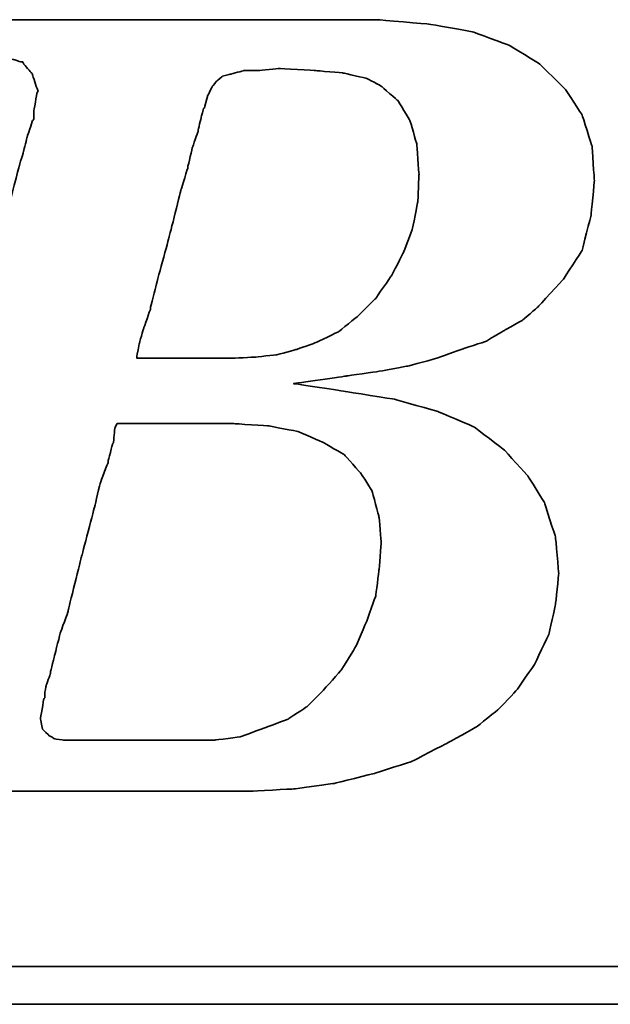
# Model space of a CAD drawing. Header units: millimetres. Extents: x 2505 to 2756, y 160 to 266.
# Tile 34 of 53: x 2680.62 to 2682.99, y 194.14 to 198.08. Entities that reach past the tile are written whole.
import ezdxf

# ---------------------------------------------------------------- set-up
doc = ezdxf.new("R2010")
doc.units = ezdxf.units.MM
doc.header["$LTSCALE"] = 0.2
doc.layers.add('2', color=7, linetype='Continuous')
doc.layers.add('layer 1', color=7, linetype='Continuous')

# ---------------------------------------------------------------- blocks, each defined once
blk = doc.blocks.new('TBI MOTION logo(完整正式版)')
at = {"layer": 'layer 1', "color": 22, "lineweight": 35}
for points, knots in [([(-64.65375, -6.86375), (-64.65375, -6.86375), (-64.84375, -7.29625), (-64.84375, -7.29625), (-64.84375, -7.29625), (-64.84375, -7.29625), (-64.86875, -7.34375), (-64.86875, -7.34375), (-64.86875, -7.34375), (-64.86875, -7.34375), (-64.86875, -7.36875), (-64.86875, -7.36875), (-64.86875, -7.36875), (-64.86875, -7.36875), (-65.15375, -7.65375), (-65.15375, -7.65375), (-65.15375, -7.65375), (-65.15375, -7.65375), (-65.17875, -7.65375), (-65.17875, -7.65375), (-65.17875, -7.65375), (-65.17875, -7.65375), (-65.20375, -7.67875), (-65.20375, -7.67875), (-65.20375, -7.67875), (-65.20375, -7.67875), (-65.58875, -7.87125), (-65.58875, -7.87125), (-65.58875, -7.87125), (-65.58875, -7.87125), (-65.63375, -7.87125), (-65.63375, -7.87125), (-65.63375, -7.87125), (-65.63375, -7.87125), (-65.65875, -7.89375), (-65.65875, -7.89375), (-65.65875, -7.89375), (-65.65875, -7.89375), (-66.09375, -7.94375), (-66.09375, -7.94375), (-66.09375, -7.94375), (-66.09375, -7.94375), (-66.11375, -7.94375), (-66.11375, -7.94375), (-66.11375, -7.94375), (-66.11375, -7.94375), (-66.16375, -7.94375), (-66.16375, -7.94375), (-66.16375, -7.94375), (-66.16375, -7.94375), (-66.30875, -7.94375), (-66.30875, -7.94375), (-66.30875, -7.94375), (-66.30875, -7.94375), (-66.69375, -7.94375), (-66.69375, -7.94375), (-66.69375, -7.94375), (-66.69375, -7.94375), (-67.07375, -7.94375), (-67.07375, -7.94375), (-67.07375, -7.94375), (-67.07375, -7.94375), (-67.12375, -7.94375), (-67.12375, -7.94375), (-67.12375, -7.94375), (-67.12375, -7.94375), (-67.12375, -7.96625), (-67.12375, -7.96625), (-67.12375, -7.96625), (-67.12375, -7.96625), (-67.14875, -7.99125), (-67.14875, -7.99125), (-67.14875, -7.99125), (-67.14875, -7.99125), (-67.24375, -8.34875), (-67.24375, -8.34875), (-67.24375, -8.34875), (-67.24375, -8.34875), (-67.31375, -8.68625), (-67.31375, -8.68625), (-67.31375, -8.68625), (-67.31375, -8.68625), (-67.26875, -8.68625), (-67.26875, -8.68625), (-67.26875, -8.68625), (-67.26875, -8.68625), (-67.07375, -8.68625), (-67.07375, -8.68625), (-67.07375, -8.68625), (-67.07375, -8.68625), (-66.54875, -8.68625), (-66.54875, -8.68625), (-66.54875, -8.68625), (-66.54875, -8.68625), (-65.82625, -8.68625), (-65.82625, -8.68625), (-65.82625, -8.68625), (-65.82625, -8.68625), (-65.01375, -8.68625), (-65.01375, -8.68625), (-65.01375, -8.68625), (-65.01375, -8.68625), (-64.05375, -8.68625), (-64.05375, -8.68625), (-64.05375, -8.68625), (-64.05375, -8.68625), (-62.08375, -8.68625), (-62.08375, -8.68625), (-62.08375, -8.68625), (-62.08375, -8.68625), (-60.06875, -8.68625), (-60.06875, -8.68625), (-60.06875, -8.68625), (-60.06875, -8.68625), (-59.10875, -8.68625), (-59.10875, -8.68625), (-59.10875, -8.68625), (-59.10875, -8.68625), (-58.29375, -8.68625), (-58.29375, -8.68625), (-58.29375, -8.68625), (-58.29375, -8.68625), (-57.57375, -8.68625), (-57.57375, -8.68625), (-57.57375, -8.68625), (-57.57375, -8.68625), (-57.04875, -8.68625), (-57.04875, -8.68625), (-57.04875, -8.68625), (-57.04875, -8.68625), (-56.85375, -8.68625), (-56.85375, -8.68625), (-56.85375, -8.68625), (-56.85375, -8.68625), (-56.70875, -8.68625), (-56.70875, -8.68625), (-56.70875, -8.68625), (-56.70875, -8.68625), (-56.61375, -8.68625), (-56.61375, -8.68625), (-56.61375, -8.68625), (-56.61375, -8.68625), (-56.56875, -8.68625), (-56.56875, -8.68625), (-56.56875, -8.68625), (-56.56875, -8.68625), (-55.65375, -8.63875), (-55.65375, -8.63875), (-55.65375, -8.63875), (-55.65375, -8.63875), (-54.76875, -8.51875), (-54.76875, -8.51875), (-54.76875, -8.51875), (-54.76875, -8.51875), (-53.90375, -8.30375), (-53.90375, -8.30375), (-53.90375, -8.30375), (-53.90375, -8.30375), (-53.08875, -8.03875), (-53.08875, -8.03875), (-53.08875, -8.03875), (-53.08875, -8.03875), (-52.34375, -7.65375), (-52.34375, -7.65375), (-52.34375, -7.65375), (-52.34375, -7.65375), (-51.69875, -7.29625), (-51.69875, -7.29625), (-51.69875, -7.29625), (-51.69875, -7.29625), (-51.21875, -6.91125), (-51.21875, -6.91125), (-51.21875, -6.91125), (-51.21875, -6.91125), (-50.83375, -6.50375), (-50.83375, -6.50375), (-50.83375, -6.50375), (-50.83375, -6.50375), (-50.44875, -5.94875), (-50.44875, -5.94875), (-50.44875, -5.94875), (-50.44875, -5.94875), (-50.13875, -5.30375), (-50.13875, -5.30375), (-50.13875, -5.30375), (-50.13875, -5.30375), (-49.99375, -4.65375), (-49.99375, -4.65375), (-49.99375, -4.65375), (-49.99375, -4.65375), (-49.92375, -3.98375), (-49.92375, -3.98375), (-49.92375, -3.98375), (-49.92375, -3.98375), (-49.99375, -3.19374), (-49.99375, -3.19374), (-49.99375, -3.19374), (-49.99375, -3.19374), (-50.23374, -2.44874), (-50.23374, -2.44874), (-50.23374, -2.44874), (-50.23374, -2.44874), (-50.59375, -1.87374), (-50.59375, -1.87374), (-50.59375, -1.87374), (-50.59375, -1.87374), (-51.09875, -1.31874), (-51.09875, -1.31874), (-51.09875, -1.31874), (-51.09875, -1.31874), (-51.74375, -0.81875), (-51.74375, -0.81875), (-51.74375, -0.81875), (-51.74375, -0.81875), (-52.53875, -0.48125), (-52.53875, -0.48125), (-52.53875, -0.48125), (-52.53875, -0.48125), (-53.47375, -0.21875), (-53.47375, -0.21875), (-53.47375, -0.21875), (-53.47375, -0.21875), (-54.52875, -0.04874), (-54.52875, -0.04874), (-54.52875, -0.04874), (-54.52875, -0.04874), (-55.65375, 0.12125), (-55.65375, 0.12125), (-55.65375, 0.12125), (-55.65375, 0.12125), (-54.50375, 0.28624), (-54.50375, 0.28624), (-54.50375, 0.28624), (-54.50375, 0.28624), (-53.83375, 0.38124), (-53.83375, 0.38124), (-53.83375, 0.38124), (-53.83375, 0.38124), (-53.18375, 0.50125), (-53.18375, 0.50125), (-53.18375, 0.50125), (-53.18375, 0.50125), (-52.55875, 0.66874), (-52.55875, 0.66874), (-52.55875, 0.66874), (-52.55875, 0.66874), (-52.03375, 0.86124), (-52.03375, 0.86124), (-52.03375, 0.86124), (-52.03375, 0.86124), (-51.50374, 1.03124), (-51.50374, 1.03124), (-51.50374, 1.03124), (-51.50374, 1.03124), (-51.09875, 1.27125), (-51.09875, 1.27125), (-51.09875, 1.27125), (-51.09875, 1.27125), (-50.71375, 1.48624), (-50.71375, 1.48624), (-50.71375, 1.48624), (-50.71375, 1.48624), (-50.37625, 1.77625), (-50.37625, 1.77625), (-50.37625, 1.77625), (-50.37625, 1.77625), (-49.82375, 2.37625), (-49.82375, 2.37625), (-49.82375, 2.37625), (-49.82375, 2.37625), (-49.41875, 2.99625), (-49.41875, 2.99625), (-49.41875, 2.99625), (-49.41875, 2.99625), (-49.22375, 3.76625), (-49.22375, 3.76625), (-49.22375, 3.76625), (-49.22375, 3.76625), (-49.15375, 4.50874), (-49.15375, 4.50874), (-49.15375, 4.50874), (-49.15375, 4.50874), (-49.20375, 5.25125), (-49.20375, 5.25125), (-49.20375, 5.25125), (-49.20375, 5.25125), (-49.41875, 5.92625), (-49.41875, 5.92625), (-49.41875, 5.92625), (-49.41875, 5.92625), (-49.77875, 6.47625), (-49.77875, 6.47625), (-49.77875, 6.47625), (-49.77875, 6.47625), (-50.33125, 7.02624), (-50.33125, 7.02624), (-50.33125, 7.02624), (-50.33125, 7.02624), (-51.00125, 7.43625), (-51.00125, 7.43625), (-51.00125, 7.43625), (-51.00125, 7.43625), (-51.79375, 7.72625), (-51.79375, 7.72625), (-51.79375, 7.72625), (-51.79375, 7.72625), (-52.72875, 7.89124), (-52.72875, 7.89124), (-52.72875, 7.89124), (-52.72875, 7.89124), (-53.83375, 7.98625), (-53.83375, 7.98625), (-53.83375, 7.98625), (-53.83375, 7.98625), (-53.92875, 7.98625), (-53.92875, 7.98625), (-53.92875, 7.98625), (-53.92875, 7.98625), (-54.26375, 7.98625), (-54.26375, 7.98625), (-54.26375, 7.98625), (-54.26375, 7.98625), (-54.74375, 7.98625), (-54.74375, 7.98625), (-54.74375, 7.98625), (-54.74375, 7.98625), (-55.36875, 7.98625), (-55.36875, 7.98625), (-55.36875, 7.98625), (-55.36875, 7.98625), (-56.13375, 7.98625), (-56.13375, 7.98625), (-56.13375, 7.98625), (-56.13375, 7.98625), (-56.94875, 7.98625), (-56.94875, 7.98625), (-56.94875, 7.98625), (-56.94875, 7.98625), (-58.77625, 7.98625), (-58.77625, 7.98625), (-58.77625, 7.98625), (-58.77625, 7.98625), (-60.59875, 7.98625), (-60.59875, 7.98625), (-60.59875, 7.98625), (-60.59875, 7.98625), (-61.41375, 7.98625), (-61.41375, 7.98625), (-61.41375, 7.98625), (-61.41375, 7.98625), (-62.17875, 7.98625), (-62.17875, 7.98625), (-62.17875, 7.98625), (-62.17875, 7.98625), (-62.80375, 7.98625), (-62.80375, 7.98625), (-62.80375, 7.98625), (-62.80375, 7.98625), (-63.30625, 7.98625), (-63.30625, 7.98625), (-63.30625, 7.98625), (-63.30625, 7.98625), (-63.57375, 7.98625), (-63.57375, 7.98625), (-63.57375, 7.98625), (-63.57375, 7.98625), (-63.57375, 7.96375), (-63.57375, 7.96375), (-63.57375, 7.96375), (-63.57375, 7.96375), (-63.59875, 7.94125), (-63.59875, 7.94125), (-63.59875, 7.94125), (-63.59875, 7.94125), (-63.69375, 7.55625), (-63.69375, 7.55625), (-63.69375, 7.55625), (-63.69375, 7.55625), (-63.76375, 7.24624), (-63.76375, 7.24624), (-63.76375, 7.24624), (-63.76375, 7.24624), (-63.23875, 7.24624), (-63.23875, 7.24624), (-63.23875, 7.24624), (-63.23875, 7.24624), (-62.75875, 7.24624), (-62.75875, 7.24624), (-62.75875, 7.24624), (-62.75875, 7.24624), (-62.61125, 7.24624), (-62.61125, 7.24624), (-62.61125, 7.24624), (-62.61125, 7.24624), (-62.56625, 7.24624), (-62.56625, 7.24624), (-62.56625, 7.24624), (-62.56625, 7.24624), (-62.22875, 7.24624), (-62.22875, 7.24624), (-62.22875, 7.24624), (-62.22875, 7.24624), (-62.20375, 7.24624), (-62.20375, 7.24624), (-62.20375, 7.24624), (-62.20375, 7.24624), (-62.17875, 7.21875), (-62.17875, 7.21875), (-62.17875, 7.21875), (-62.17875, 7.21875), (-61.96375, 7.17125), (-61.96375, 7.17125), (-61.96375, 7.17125), (-61.96375, 7.17125), (-61.72375, 7.12624), (-61.72375, 7.12624), (-61.72375, 7.12624), (-61.72375, 7.12624), (-61.70375, 7.12624), (-61.70375, 7.12624), (-61.70375, 7.12624), (-61.70375, 7.12624), (-61.55875, 7.07624), (-61.55875, 7.07624), (-61.55875, 7.07624), (-61.55875, 7.07624), (-61.50875, 7.07624), (-61.50875, 7.07624), (-61.50875, 7.07624), (-61.50875, 7.07624), (-61.48375, 7.02624), (-61.48375, 7.02624), (-61.48375, 7.02624), (-61.48375, 7.02624), (-61.31875, 6.83375), (-61.31875, 6.83375), (-61.31875, 6.83375), (-61.31875, 6.83375), (-61.29375, 6.81125), (-61.29375, 6.81125), (-61.29375, 6.81125), (-61.29375, 6.81125), (-61.29375, 6.78625), (-61.29375, 6.78625), (-61.29375, 6.78625), (-61.29375, 6.78625), (-61.19875, 6.50124), (-61.19875, 6.50124), (-61.19875, 6.50124), (-61.19875, 6.50124), (-61.17375, 6.45124), (-61.17375, 6.45124), (-61.17375, 6.45124), (-61.17375, 6.45124), (-61.19875, 6.40625), (-61.19875, 6.40625), (-61.19875, 6.40625), (-61.19875, 6.40625), (-61.26875, 5.99624), (-61.26875, 5.99624), (-61.26875, 5.99624), (-61.26875, 5.99624), (-61.26875, 5.85125), (-61.26875, 5.85125), (-61.26875, 5.85125), (-61.26875, 5.85125), (-61.26875, 5.82625), (-61.26875, 5.82625), (-61.26875, 5.82625), (-61.26875, 5.82625), (-61.29375, 5.80625), (-61.29375, 5.80625), (-61.29375, 5.80625), (-61.29375, 5.80625), (-61.34125, 5.66125), (-61.34125, 5.66125), (-61.34125, 5.66125), (-61.34125, 5.66125), (-61.41375, 5.44625), (-61.41375, 5.44625), (-61.41375, 5.44625), (-61.41375, 5.44625), (-61.48375, 5.15625), (-61.48375, 5.15625), (-61.48375, 5.15625), (-61.48375, 5.15625), (-61.58375, 4.82124), (-61.58375, 4.82124), (-61.58375, 4.82124), (-61.58375, 4.82124), (-61.79875, 4.00375), (-61.79875, 4.00375), (-61.79875, 4.00375), (-61.79875, 4.00375), (-62.05875, 2.99625), (-62.05875, 2.99625), (-62.05875, 2.99625), (-62.05875, 2.99625), (-62.34875, 1.91625), (-62.34875, 1.91625), (-62.34875, 1.91625), (-62.34875, 1.91625), (-62.97375, -0.41124), (-62.97375, -0.41124), (-62.97375, -0.41124), (-62.97375, -0.41124), (-63.59875, -2.75875), (-63.59875, -2.75875), (-63.59875, -2.75875), (-63.59875, -2.75875), (-63.88375, -3.86374), (-63.88375, -3.86374), (-63.88375, -3.86374), (-63.88375, -3.86374), (-64.14875, -4.82374), (-64.14875, -4.82374), (-64.14875, -4.82374), (-64.14875, -4.82374), (-64.36375, -5.64125), (-64.36375, -5.64125), (-64.36375, -5.64125), (-64.36375, -5.64125), (-64.43625, -5.97625), (-64.43625, -5.97625), (-64.43625, -5.97625), (-64.43625, -5.97625), (-64.50875, -6.28625), (-64.50875, -6.28625), (-64.50875, -6.28625), (-64.50875, -6.28625), (-64.50875, -6.30875), (-64.50875, -6.30875), (-64.50875, -6.30875), (-64.50875, -6.30875), (-64.57875, -6.50375), (-64.57875, -6.50375), (-64.57875, -6.50375), (-64.57875, -6.50375), (-64.62875, -6.69625), (-64.62875, -6.69625), (-64.62875, -6.69625), (-64.62875, -6.69625), (-64.62875, -6.76875), (-64.62875, -6.76875), (-64.62875, -6.76875), (-64.62875, -6.76875), (-64.62875, -6.81375), (-64.62875, -6.81375), (-64.62875, -6.81375), (-64.62875, -6.81375), (-64.62875, -6.83875), (-64.62875, -6.83875), (-64.62875, -6.83875), (-64.62875, -6.83875), (-64.65375, -6.86375), (-64.65375, -6.86375)], [0, 0, 0, 0, 0.00719424, 0.00719424, 0.00719424, 0.00719425, 0.01438849, 0.01438849, 0.01438849, 0.0143885, 0.02158273, 0.02158273, 0.02158273, 0.02158274, 0.02877698, 0.02877698, 0.02877698, 0.02877699, 0.03597122, 0.03597122, 0.03597122, 0.03597123, 0.04316547, 0.04316547, 0.04316547, 0.04316548, 0.05035971, 0.05035971, 0.05035971, 0.05035972, 0.05755396, 0.05755396, 0.05755396, 0.05755397, 0.0647482, 0.0647482, 0.0647482, 0.06474821, 0.07194245, 0.07194245, 0.07194245, 0.07194246, 0.07913669, 0.07913669, 0.07913669, 0.0791367, 0.08633094, 0.08633094, 0.08633094, 0.08633095, 0.09352518, 0.09352518, 0.09352518, 0.09352519, 0.10071942, 0.10071942, 0.10071942, 0.10071943, 0.10791367, 0.10791367, 0.10791367, 0.10791368, 0.11510791, 0.11510791, 0.11510791, 0.11510792, 0.12230216, 0.12230216, 0.12230216, 0.12230217, 0.1294964, 0.1294964, 0.1294964, 0.12949641, 0.13669065, 0.13669065, 0.13669065, 0.13669066, 0.14388489, 0.14388489, 0.14388489, 0.1438849, 0.15107914, 0.15107914, 0.15107914, 0.15107915, 0.15827338, 0.15827338, 0.15827338, 0.15827339, 0.16546763, 0.16546763, 0.16546763, 0.16546764, 0.17266187, 0.17266187, 0.17266187, 0.17266188, 0.17985612, 0.17985612, 0.17985612, 0.17985613, 0.18705036, 0.18705036, 0.18705036, 0.18705037, 0.1942446, 0.1942446, 0.1942446, 0.19424461, 0.20143885, 0.20143885, 0.20143885, 0.20143886, 0.20863309, 0.20863309, 0.20863309, 0.2086331, 0.21582734, 0.21582734, 0.21582734, 0.21582735, 0.22302158, 0.22302158, 0.22302158, 0.22302159, 0.23021583, 0.23021583, 0.23021583, 0.23021584, 0.23741007, 0.23741007, 0.23741007, 0.23741008, 0.24460432, 0.24460432, 0.24460432, 0.24460433, 0.25179856, 0.25179856, 0.25179856, 0.25179857, 0.25899281, 0.25899281, 0.25899281, 0.25899282, 0.26618705, 0.26618705, 0.26618705, 0.26618706, 0.27338129, 0.27338129, 0.27338129, 0.2733813, 0.28057554, 0.28057554, 0.28057554, 0.28057555, 0.28776978, 0.28776978, 0.28776978, 0.28776979, 0.29496403, 0.29496403, 0.29496403, 0.29496404, 0.30215827, 0.30215827, 0.30215827, 0.30215828, 0.30935252, 0.30935252, 0.30935252, 0.30935253, 0.31654676, 0.31654676, 0.31654676, 0.31654677, 0.32374101, 0.32374101, 0.32374101, 0.32374102, 0.33093525, 0.33093525, 0.33093525, 0.33093526, 0.3381295, 0.3381295, 0.3381295, 0.33812951, 0.34532374, 0.34532374, 0.34532374, 0.34532375, 0.35251799, 0.35251799, 0.35251799, 0.352518, 0.35971223, 0.35971223, 0.35971223, 0.35971224, 0.36690647, 0.36690647, 0.36690647, 0.36690648, 0.37410072, 0.37410072, 0.37410072, 0.37410073, 0.38129496, 0.38129496, 0.38129496, 0.38129497, 0.38848921, 0.38848921, 0.38848921, 0.38848922, 0.39568345, 0.39568345, 0.39568345, 0.39568346, 0.4028777, 0.4028777, 0.4028777, 0.40287771, 0.41007194, 0.41007194, 0.41007194, 0.41007195, 0.41726619, 0.41726619, 0.41726619, 0.4172662, 0.42446043, 0.42446043, 0.42446043, 0.42446044, 0.43165468, 0.43165468, 0.43165468, 0.43165469, 0.43884892, 0.43884892, 0.43884892, 0.43884893, 0.44604317, 0.44604317, 0.44604317, 0.44604318, 0.45323741, 0.45323741, 0.45323741, 0.45323742, 0.46043165, 0.46043165, 0.46043165, 0.46043166, 0.4676259, 0.4676259, 0.4676259, 0.46762591, 0.47482014, 0.47482014, 0.47482014, 0.47482015, 0.48201439, 0.48201439, 0.48201439, 0.4820144, 0.48920863, 0.48920863, 0.48920863, 0.48920864, 0.49640288, 0.49640288, 0.49640288, 0.49640289, 0.50359712, 0.50359712, 0.50359712, 0.50359713, 0.51079137, 0.51079137, 0.51079137, 0.51079138, 0.51798561, 0.51798561, 0.51798561, 0.51798562, 0.52517986, 0.52517986, 0.52517986, 0.52517987, 0.5323741, 0.5323741, 0.5323741, 0.53237411, 0.53956835, 0.53956835, 0.53956835, 0.53956836, 0.54676259, 0.54676259, 0.54676259, 0.5467626, 0.55395683, 0.55395683, 0.55395683, 0.55395684, 0.56115108, 0.56115108, 0.56115108, 0.56115109, 0.56834532, 0.56834532, 0.56834532, 0.56834533, 0.57553957, 0.57553957, 0.57553957, 0.57553958, 0.58273381, 0.58273381, 0.58273381, 0.58273382, 0.58992806, 0.58992806, 0.58992806, 0.58992807, 0.5971223, 0.5971223, 0.5971223, 0.59712231, 0.60431655, 0.60431655, 0.60431655, 0.60431656, 0.61151079, 0.61151079, 0.61151079, 0.6115108, 0.61870504, 0.61870504, 0.61870504, 0.61870505, 0.62589928, 0.62589928, 0.62589928, 0.62589929, 0.63309353, 0.63309353, 0.63309353, 0.63309354, 0.64028777, 0.64028777, 0.64028777, 0.64028778, 0.64748201, 0.64748201, 0.64748201, 0.64748202, 0.65467626, 0.65467626, 0.65467626, 0.65467627, 0.6618705, 0.6618705, 0.6618705, 0.66187051, 0.66906475, 0.66906475, 0.66906475, 0.66906476, 0.67625899, 0.67625899, 0.67625899, 0.676259, 0.68345324, 0.68345324, 0.68345324, 0.68345325, 0.69064748, 0.69064748, 0.69064748, 0.69064749, 0.69784173, 0.69784173, 0.69784173, 0.69784174, 0.70503597, 0.70503597, 0.70503597, 0.70503598, 0.71223022, 0.71223022, 0.71223022, 0.71223023, 0.71942446, 0.71942446, 0.71942446, 0.71942447, 0.72661871, 0.72661871, 0.72661871, 0.72661872, 0.73381295, 0.73381295, 0.73381295, 0.73381296, 0.74100719, 0.74100719, 0.74100719, 0.7410072, 0.74820144, 0.74820144, 0.74820144, 0.74820145, 0.75539568, 0.75539568, 0.75539568, 0.75539569, 0.76258993, 0.76258993, 0.76258993, 0.76258994, 0.76978417, 0.76978417, 0.76978417, 0.76978418, 0.77697842, 0.77697842, 0.77697842, 0.77697843, 0.78417266, 0.78417266, 0.78417266, 0.78417267, 0.79136691, 0.79136691, 0.79136691, 0.79136692, 0.79856115, 0.79856115, 0.79856115, 0.79856116, 0.8057554, 0.8057554, 0.8057554, 0.80575541, 0.81294964, 0.81294964, 0.81294964, 0.81294965, 0.82014388, 0.82014388, 0.82014388, 0.82014389, 0.82733813, 0.82733813, 0.82733813, 0.82733814, 0.83453237, 0.83453237, 0.83453237, 0.83453238, 0.84172662, 0.84172662, 0.84172662, 0.84172663, 0.84892086, 0.84892086, 0.84892086, 0.84892087, 0.85611511, 0.85611511, 0.85611511, 0.85611512, 0.86330935, 0.86330935, 0.86330935, 0.86330936, 0.8705036, 0.8705036, 0.8705036, 0.87050361, 0.87769784, 0.87769784, 0.87769784, 0.87769785, 0.88489209, 0.88489209, 0.88489209, 0.8848921, 0.89208633, 0.89208633, 0.89208633, 0.89208634, 0.89928058, 0.89928058, 0.89928058, 0.89928059, 0.90647482, 0.90647482, 0.90647482, 0.90647483, 0.91366906, 0.91366906, 0.91366906, 0.91366907, 0.92086331, 0.92086331, 0.92086331, 0.92086332, 0.92805755, 0.92805755, 0.92805755, 0.92805756, 0.9352518, 0.9352518, 0.9352518, 0.93525181, 0.94244604, 0.94244604, 0.94244604, 0.94244605, 0.94964029, 0.94964029, 0.94964029, 0.9496403, 0.95683453, 0.95683453, 0.95683453, 0.95683454, 0.96402878, 0.96402878, 0.96402878, 0.96402879, 0.97122302, 0.97122302, 0.97122302, 0.97122303, 0.97841727, 0.97841727, 0.97841727, 0.97841728, 0.98561151, 0.98561151, 0.98561151, 0.98561152, 0.99280576, 0.99280576, 0.99280576, 0.99280577, 1, 1, 1, 1]), ([(-57.50375, 6.35625), (-57.50375, 6.35625), (-57.57375, 6.11625), (-57.57375, 6.11625), (-57.57375, 6.11625), (-57.57375, 6.11625), (-57.57375, 6.09125), (-57.57375, 6.09125), (-57.57375, 6.09125), (-57.57375, 6.09125), (-57.59875, 6.06625), (-57.59875, 6.06625), (-57.59875, 6.06625), (-57.59875, 6.06625), (-57.64875, 5.87625), (-57.64875, 5.87625), (-57.64875, 5.87625), (-57.64875, 5.87625), (-57.71875, 5.58875), (-57.71875, 5.58875), (-57.71875, 5.58875), (-57.71875, 5.58875), (-57.71875, 5.56625), (-57.71875, 5.56625), (-57.71875, 5.56625), (-57.71875, 5.56625), (-57.83875, 5.23125), (-57.83875, 5.23125), (-57.83875, 5.23125), (-57.83875, 5.23125), (-57.93625, 4.82124), (-57.93625, 4.82124), (-57.93625, 4.82124), (-57.93625, 4.82124), (-57.93625, 4.79624), (-57.93625, 4.79624), (-57.93625, 4.79624), (-57.93625, 4.79624), (-58.07875, 4.34125), (-58.07875, 4.34125), (-58.07875, 4.34125), (-58.07875, 4.34125), (-58.34375, 3.28625), (-58.34375, 3.28625), (-58.34375, 3.28625), (-58.34375, 3.28625), (-58.62875, 2.23124), (-58.62875, 2.23124), (-58.62875, 2.23124), (-58.62875, 2.23124), (-58.74875, 1.75125), (-58.74875, 1.75125), (-58.74875, 1.75125), (-58.74875, 1.75125), (-58.74875, 1.72625), (-58.74875, 1.72625), (-58.74875, 1.72625), (-58.74875, 1.72625), (-58.89375, 1.31625), (-58.89375, 1.31625), (-58.89375, 1.31625), (-58.89375, 1.31625), (-58.98875, 0.98124), (-58.98875, 0.98124), (-58.98875, 0.98124), (-58.98875, 0.98124), (-59.03875, 0.71625), (-59.03875, 0.71625), (-59.03875, 0.71625), (-59.03875, 0.71625), (-59.03875, 0.66874), (-59.03875, 0.66874), (-59.03875, 0.66874), (-59.03875, 0.66874), (-58.91875, 0.66874), (-58.91875, 0.66874), (-58.91875, 0.66874), (-58.91875, 0.66874), (-58.53375, 0.66874), (-58.53375, 0.66874), (-58.53375, 0.66874), (-58.53375, 0.66874), (-58.10375, 0.66874), (-58.10375, 0.66874), (-58.10375, 0.66874), (-58.10375, 0.66874), (-57.66875, 0.66874), (-57.66875, 0.66874), (-57.66875, 0.66874), (-57.66875, 0.66874), (-57.33375, 0.66874), (-57.33375, 0.66874), (-57.33375, 0.66874), (-57.33375, 0.66874), (-57.09375, 0.66874), (-57.09375, 0.66874), (-57.09375, 0.66874), (-57.09375, 0.66874), (-56.99875, 0.66874), (-56.99875, 0.66874), (-56.99875, 0.66874), (-56.99875, 0.66874), (-56.49375, 0.69374), (-56.49375, 0.69374), (-56.49375, 0.69374), (-56.49375, 0.69374), (-56.01375, 0.74374), (-56.01375, 0.74374), (-56.01375, 0.74374), (-56.01375, 0.74374), (-55.58375, 0.86124), (-55.58375, 0.86124), (-55.58375, 0.86124), (-55.58375, 0.86124), (-55.17375, 1.00624), (-55.17375, 1.00624), (-55.17375, 1.00624), (-55.17375, 1.00624), (-54.67375, 1.24625), (-54.67375, 1.24625), (-54.67375, 1.24625), (-54.67375, 1.24625), (-54.26375, 1.58124), (-54.26375, 1.58124), (-54.26375, 1.58124), (-54.26375, 1.58124), (-53.87875, 1.96374), (-53.87875, 1.96374), (-53.87875, 1.96374), (-53.87875, 1.96374), (-53.54375, 2.44625), (-53.54375, 2.44625), (-53.54375, 2.44625), (-53.54375, 2.44625), (-53.27875, 2.95125), (-53.27875, 2.95125), (-53.27875, 2.95125), (-53.27875, 2.95125), (-53.08875, 3.45124), (-53.08875, 3.45124), (-53.08875, 3.45124), (-53.08875, 3.45124), (-52.96875, 4.05124), (-52.96875, 4.05124), (-52.96875, 4.05124), (-52.96875, 4.05124), (-52.94375, 4.65125), (-52.94375, 4.65125), (-52.94375, 4.65125), (-52.94375, 4.65125), (-52.99375, 5.30125), (-52.99375, 5.30125), (-52.99375, 5.30125), (-52.99375, 5.30125), (-53.13875, 5.80625), (-53.13875, 5.80625), (-53.13875, 5.80625), (-53.13875, 5.80625), (-53.39875, 6.23625), (-53.39875, 6.23625), (-53.39875, 6.23625), (-53.39875, 6.23625), (-53.75875, 6.54875), (-53.75875, 6.54875), (-53.75875, 6.54875), (-53.75875, 6.54875), (-54.07375, 6.71625), (-54.07375, 6.71625), (-54.07375, 6.71625), (-54.07375, 6.71625), (-54.57375, 6.83375), (-54.57375, 6.83375), (-54.57375, 6.83375), (-54.57375, 6.83375), (-55.17375, 6.88625), (-55.17375, 6.88625), (-55.17375, 6.88625), (-55.17375, 6.88625), (-55.96875, 6.93125), (-55.96875, 6.93125), (-55.96875, 6.93125), (-55.96875, 6.93125), (-56.39875, 6.88625), (-56.39875, 6.88625), (-56.39875, 6.88625), (-56.39875, 6.88625), (-56.42125, 6.88625), (-56.42125, 6.88625), (-56.42125, 6.88625), (-56.42125, 6.88625), (-56.73375, 6.88625), (-56.73375, 6.88625), (-56.73375, 6.88625), (-56.73375, 6.88625), (-56.99875, 6.81125), (-56.99875, 6.81125), (-56.99875, 6.81125), (-56.99875, 6.81125), (-57.02375, 6.81125), (-57.02375, 6.81125), (-57.02375, 6.81125), (-57.02375, 6.81125), (-57.18875, 6.76625), (-57.18875, 6.76625), (-57.18875, 6.76625), (-57.18875, 6.76625), (-57.30875, 6.66625), (-57.30875, 6.66625), (-57.30875, 6.66625), (-57.30875, 6.66625), (-57.40875, 6.54875), (-57.40875, 6.54875), (-57.40875, 6.54875), (-57.40875, 6.54875), (-57.50375, 6.35625), (-57.50375, 6.35625)], [0, 0, 0, 0, 0.01851852, 0.01851852, 0.01851852, 0.01851853, 0.03703704, 0.03703704, 0.03703704, 0.03703705, 0.05555556, 0.05555556, 0.05555556, 0.05555557, 0.07407407, 0.07407407, 0.07407407, 0.07407408, 0.09259259, 0.09259259, 0.09259259, 0.0925926, 0.11111111, 0.11111111, 0.11111111, 0.11111112, 0.12962963, 0.12962963, 0.12962963, 0.12962964, 0.14814815, 0.14814815, 0.14814815, 0.14814816, 0.16666667, 0.16666667, 0.16666667, 0.16666668, 0.18518519, 0.18518519, 0.18518519, 0.1851852, 0.2037037, 0.2037037, 0.2037037, 0.20370371, 0.22222222, 0.22222222, 0.22222222, 0.22222223, 0.24074074, 0.24074074, 0.24074074, 0.24074075, 0.25925926, 0.25925926, 0.25925926, 0.25925927, 0.27777778, 0.27777778, 0.27777778, 0.27777779, 0.2962963, 0.2962963, 0.2962963, 0.29629631, 0.31481481, 0.31481481, 0.31481481, 0.31481482, 0.33333333, 0.33333333, 0.33333333, 0.33333334, 0.35185185, 0.35185185, 0.35185185, 0.35185186, 0.37037037, 0.37037037, 0.37037037, 0.37037038, 0.38888889, 0.38888889, 0.38888889, 0.3888889, 0.40740741, 0.40740741, 0.40740741, 0.40740742, 0.42592593, 0.42592593, 0.42592593, 0.42592594, 0.44444444, 0.44444444, 0.44444444, 0.44444445, 0.46296296, 0.46296296, 0.46296296, 0.46296297, 0.48148148, 0.48148148, 0.48148148, 0.48148149, 0.5, 0.5, 0.5, 0.50000001, 0.51851852, 0.51851852, 0.51851852, 0.51851853, 0.53703704, 0.53703704, 0.53703704, 0.53703705, 0.55555556, 0.55555556, 0.55555556, 0.55555557, 0.57407407, 0.57407407, 0.57407407, 0.57407408, 0.59259259, 0.59259259, 0.59259259, 0.5925926, 0.61111111, 0.61111111, 0.61111111, 0.61111112, 0.62962963, 0.62962963, 0.62962963, 0.62962964, 0.64814815, 0.64814815, 0.64814815, 0.64814816, 0.66666667, 0.66666667, 0.66666667, 0.66666668, 0.68518519, 0.68518519, 0.68518519, 0.6851852, 0.7037037, 0.7037037, 0.7037037, 0.70370371, 0.72222222, 0.72222222, 0.72222222, 0.72222223, 0.74074074, 0.74074074, 0.74074074, 0.74074075, 0.75925926, 0.75925926, 0.75925926, 0.75925927, 0.77777778, 0.77777778, 0.77777778, 0.77777779, 0.7962963, 0.7962963, 0.7962963, 0.79629631, 0.81481481, 0.81481481, 0.81481481, 0.81481482, 0.83333333, 0.83333333, 0.83333333, 0.83333334, 0.85185185, 0.85185185, 0.85185185, 0.85185186, 0.87037037, 0.87037037, 0.87037037, 0.87037038, 0.88888889, 0.88888889, 0.88888889, 0.8888889, 0.90740741, 0.90740741, 0.90740741, 0.90740742, 0.92592593, 0.92592593, 0.92592593, 0.92592594, 0.94444444, 0.94444444, 0.94444444, 0.94444445, 0.96296296, 0.96296296, 0.96296296, 0.96296297, 0.98148148, 0.98148148, 0.98148148, 0.98148149, 1, 1, 1, 1]), ([(-61.03125, -6.57375), (-61.03125, -6.57375), (-61.03125, -6.67125), (-61.03125, -6.67125), (-61.03125, -6.67125), (-61.03125, -6.67125), (-61.05375, -6.69625), (-61.05375, -6.69625), (-61.05375, -6.69625), (-61.05375, -6.69625), (-61.12375, -7.12875), (-61.12375, -7.12875), (-61.12375, -7.12875), (-61.12375, -7.12875), (-61.07875, -7.34375), (-61.07875, -7.34375), (-61.07875, -7.34375), (-61.07875, -7.34375), (-60.93375, -7.48875), (-60.93375, -7.48875), (-60.93375, -7.48875), (-60.93375, -7.48875), (-60.81375, -7.55625), (-60.81375, -7.55625), (-60.81375, -7.55625), (-60.81375, -7.55625), (-60.62375, -7.58375), (-60.62375, -7.58375), (-60.62375, -7.58375), (-60.62375, -7.58375), (-60.30875, -7.58375), (-60.30875, -7.58375), (-60.30875, -7.58375), (-60.30875, -7.58375), (-59.97375, -7.58375), (-59.97375, -7.58375), (-59.97375, -7.58375), (-59.97375, -7.58375), (-59.87875, -7.58375), (-59.87875, -7.58375), (-59.87875, -7.58375), (-59.87875, -7.58375), (-59.63625, -7.58375), (-59.63625, -7.58375), (-59.63625, -7.58375), (-59.63625, -7.58375), (-58.96875, -7.58375), (-58.96875, -7.58375), (-58.96875, -7.58375), (-58.96875, -7.58375), (-58.29375, -7.58375), (-58.29375, -7.58375), (-58.29375, -7.58375), (-58.29375, -7.58375), (-58.05375, -7.58375), (-58.05375, -7.58375), (-58.05375, -7.58375), (-58.05375, -7.58375), (-57.98375, -7.58375), (-57.98375, -7.58375), (-57.98375, -7.58375), (-57.98375, -7.58375), (-57.35875, -7.58375), (-57.35875, -7.58375), (-57.35875, -7.58375), (-57.35875, -7.58375), (-56.78375, -7.50875), (-56.78375, -7.50875), (-56.78375, -7.50875), (-56.78375, -7.50875), (-56.27875, -7.31875), (-56.27875, -7.31875), (-56.27875, -7.31875), (-56.27875, -7.31875), (-55.77375, -7.12875), (-55.77375, -7.12875), (-55.77375, -7.12875), (-55.77375, -7.12875), (-55.36875, -6.86375), (-55.36875, -6.86375), (-55.36875, -6.86375), (-55.36875, -6.86375), (-55.00875, -6.50375), (-55.00875, -6.50375), (-55.00875, -6.50375), (-55.00875, -6.50375), (-54.62375, -6.06875), (-54.62375, -6.06875), (-54.62375, -6.06875), (-54.62375, -6.06875), (-54.31375, -5.56875), (-54.31375, -5.56875), (-54.31375, -5.56875), (-54.31375, -5.56875), (-54.07375, -5.01625), (-54.07375, -5.01625), (-54.07375, -5.01625), (-54.07375, -5.01625), (-53.87875, -4.46374), (-53.87875, -4.46374), (-53.87875, -4.46374), (-53.87875, -4.46374), (-53.80875, -3.91375), (-53.80875, -3.91375), (-53.80875, -3.91375), (-53.80875, -3.91375), (-53.75875, -3.31375), (-53.75875, -3.31375), (-53.75875, -3.31375), (-53.75875, -3.31375), (-53.80875, -2.75875), (-53.80875, -2.75875), (-53.80875, -2.75875), (-53.80875, -2.75875), (-53.95375, -2.20875), (-53.95375, -2.20875), (-53.95375, -2.20875), (-53.95375, -2.20875), (-54.19375, -1.82625), (-54.19375, -1.82625), (-54.19375, -1.82625), (-54.19375, -1.82625), (-54.55375, -1.41875), (-54.55375, -1.41875), (-54.55375, -1.41875), (-54.55375, -1.41875), (-55.00875, -1.15125), (-55.00875, -1.15125), (-55.00875, -1.15125), (-55.00875, -1.15125), (-55.56125, -0.91375), (-55.56125, -0.91375), (-55.56125, -0.91375), (-55.56125, -0.91375), (-56.18125, -0.79375), (-56.18125, -0.79375), (-56.18125, -0.79375), (-56.18125, -0.79375), (-56.94875, -0.74374), (-56.94875, -0.74374), (-56.94875, -0.74374), (-56.94875, -0.74374), (-56.99875, -0.74374), (-56.99875, -0.74374), (-56.99875, -0.74374), (-56.99875, -0.74374), (-57.09375, -0.74374), (-57.09375, -0.74374), (-57.09375, -0.74374), (-57.09375, -0.74374), (-57.38375, -0.74374), (-57.38375, -0.74374), (-57.38375, -0.74374), (-57.38375, -0.74374), (-57.76875, -0.74374), (-57.76875, -0.74374), (-57.76875, -0.74374), (-57.76875, -0.74374), (-58.24625, -0.74374), (-58.24625, -0.74374), (-58.24625, -0.74374), (-58.24625, -0.74374), (-58.72875, -0.74374), (-58.72875, -0.74374), (-58.72875, -0.74374), (-58.72875, -0.74374), (-59.20875, -0.74374), (-59.20875, -0.74374), (-59.20875, -0.74374), (-59.20875, -0.74374), (-59.46875, -0.74374), (-59.46875, -0.74374), (-59.46875, -0.74374), (-59.46875, -0.74374), (-59.51625, -0.83875), (-59.51625, -0.83875), (-59.51625, -0.83875), (-59.51625, -0.83875), (-59.54375, -1.15125), (-59.54375, -1.15125), (-59.54375, -1.15125), (-59.54375, -1.15125), (-59.56375, -1.17874), (-59.56375, -1.17874), (-59.56375, -1.17874), (-59.56375, -1.17874), (-59.66375, -1.55875), (-59.66375, -1.55875), (-59.66375, -1.55875), (-59.66375, -1.55875), (-59.66375, -1.58375), (-59.66375, -1.58375), (-59.66375, -1.58375), (-59.66375, -1.58375), (-59.82875, -2.01874), (-59.82875, -2.01874), (-59.82875, -2.01874), (-59.82875, -2.01874), (-59.94875, -2.52125), (-59.94875, -2.52125), (-59.94875, -2.52125), (-59.94875, -2.52125), (-60.23875, -3.62375), (-60.23875, -3.62375), (-60.23875, -3.62375), (-60.23875, -3.62375), (-60.52375, -4.77624), (-60.52375, -4.77624), (-60.52375, -4.77624), (-60.52375, -4.77624), (-60.52375, -4.79874), (-60.52375, -4.79874), (-60.52375, -4.79874), (-60.52375, -4.79874), (-60.69125, -5.25375), (-60.69125, -5.25375), (-60.69125, -5.25375), (-60.69125, -5.25375), (-60.81375, -5.73625), (-60.81375, -5.73625), (-60.81375, -5.73625), (-60.81375, -5.73625), (-60.90875, -6.11875), (-60.90875, -6.11875), (-60.90875, -6.11875), (-60.90875, -6.11875), (-60.90875, -6.14375), (-60.90875, -6.14375), (-60.90875, -6.14375), (-60.90875, -6.14375), (-61.00375, -6.40875), (-61.00375, -6.40875), (-61.00375, -6.40875), (-61.00375, -6.40875), (-61.03125, -6.57375), (-61.03125, -6.57375)], [0, 0, 0, 0, 0.01694915, 0.01694915, 0.01694915, 0.01694916, 0.03389831, 0.03389831, 0.03389831, 0.03389832, 0.05084746, 0.05084746, 0.05084746, 0.05084747, 0.06779661, 0.06779661, 0.06779661, 0.06779662, 0.08474576, 0.08474576, 0.08474576, 0.08474577, 0.10169492, 0.10169492, 0.10169492, 0.10169493, 0.11864407, 0.11864407, 0.11864407, 0.11864408, 0.13559322, 0.13559322, 0.13559322, 0.13559323, 0.15254237, 0.15254237, 0.15254237, 0.15254238, 0.16949153, 0.16949153, 0.16949153, 0.16949154, 0.18644068, 0.18644068, 0.18644068, 0.18644069, 0.20338983, 0.20338983, 0.20338983, 0.20338984, 0.22033898, 0.22033898, 0.22033898, 0.22033899, 0.23728814, 0.23728814, 0.23728814, 0.23728815, 0.25423729, 0.25423729, 0.25423729, 0.2542373, 0.27118644, 0.27118644, 0.27118644, 0.27118645, 0.28813559, 0.28813559, 0.28813559, 0.2881356, 0.30508475, 0.30508475, 0.30508475, 0.30508476, 0.3220339, 0.3220339, 0.3220339, 0.32203391, 0.33898305, 0.33898305, 0.33898305, 0.33898306, 0.3559322, 0.3559322, 0.3559322, 0.35593221, 0.37288136, 0.37288136, 0.37288136, 0.37288137, 0.38983051, 0.38983051, 0.38983051, 0.38983052, 0.40677966, 0.40677966, 0.40677966, 0.40677967, 0.42372881, 0.42372881, 0.42372881, 0.42372882, 0.44067797, 0.44067797, 0.44067797, 0.44067798, 0.45762712, 0.45762712, 0.45762712, 0.45762713, 0.47457627, 0.47457627, 0.47457627, 0.47457628, 0.49152542, 0.49152542, 0.49152542, 0.49152543, 0.50847458, 0.50847458, 0.50847458, 0.50847459, 0.52542373, 0.52542373, 0.52542373, 0.52542374, 0.54237288, 0.54237288, 0.54237288, 0.54237289, 0.55932203, 0.55932203, 0.55932203, 0.55932204, 0.57627119, 0.57627119, 0.57627119, 0.5762712, 0.59322034, 0.59322034, 0.59322034, 0.59322035, 0.61016949, 0.61016949, 0.61016949, 0.6101695, 0.62711864, 0.62711864, 0.62711864, 0.62711865, 0.6440678, 0.6440678, 0.6440678, 0.64406781, 0.66101695, 0.66101695, 0.66101695, 0.66101696, 0.6779661, 0.6779661, 0.6779661, 0.67796611, 0.69491525, 0.69491525, 0.69491525, 0.69491526, 0.71186441, 0.71186441, 0.71186441, 0.71186442, 0.72881356, 0.72881356, 0.72881356, 0.72881357, 0.74576271, 0.74576271, 0.74576271, 0.74576272, 0.76271186, 0.76271186, 0.76271186, 0.76271187, 0.77966102, 0.77966102, 0.77966102, 0.77966103, 0.79661017, 0.79661017, 0.79661017, 0.79661018, 0.81355932, 0.81355932, 0.81355932, 0.81355933, 0.83050847, 0.83050847, 0.83050847, 0.83050848, 0.84745763, 0.84745763, 0.84745763, 0.84745764, 0.86440678, 0.86440678, 0.86440678, 0.86440679, 0.88135593, 0.88135593, 0.88135593, 0.88135594, 0.89830508, 0.89830508, 0.89830508, 0.89830509, 0.91525424, 0.91525424, 0.91525424, 0.91525425, 0.93220339, 0.93220339, 0.93220339, 0.9322034, 0.94915254, 0.94915254, 0.94915254, 0.94915255, 0.96610169, 0.96610169, 0.96610169, 0.9661017, 0.98305085, 0.98305085, 0.98305085, 0.98305086, 1, 1, 1, 1]), ([(75.90875, -9.47875), (75.90875, -9.47875), (75.90875, -12.28625), (75.90875, -12.28625), (75.90875, -12.28625), (75.90875, -12.28625), (75.90875, -12.47875), (75.90875, -12.47875), (75.90875, -12.47875), (75.90875, -12.47875), (75.71625, -12.47875), (75.71625, -12.47875), (75.71625, -12.47875), (75.71625, -12.47875), (-88.32875, -12.47875), (-88.32875, -12.47875), (-88.32875, -12.47875), (-88.32875, -12.47875), (-88.32875, -13.29375), (-88.32875, -13.29375), (-88.32875, -13.29375), (-88.32875, -13.29375), (82.89125, -13.29375), (82.89125, -13.29375), (82.89125, -13.29375), (82.89125, -13.29375), (75.90875, -9.47875), (75.90875, -9.47875)], [0, 0, 0, 0, 0.14285714, 0.14285714, 0.14285714, 0.14285715, 0.28571429, 0.28571429, 0.28571429, 0.2857143, 0.42857143, 0.42857143, 0.42857143, 0.42857144, 0.57142857, 0.57142857, 0.57142857, 0.57142858, 0.71428571, 0.71428571, 0.71428571, 0.71428572, 0.85714286, 0.85714286, 0.85714286, 0.85714287, 1, 1, 1, 1])]:
    blk.add_open_spline(points, degree=3, knots=knots, dxfattribs=at)

msp = doc.modelspace()

# ---------------------------------------------------------------- block references
at = {"layer": '2', "xscale": 0.1852549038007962, "yscale": 0.1852549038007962, "zscale": 0.1852549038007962}
msp.add_blockref('TBI MOTION logo(完整正式版)', (2692.0285, 196.6021), dxfattribs=at)

doc.saveas('drawing.dxf')
